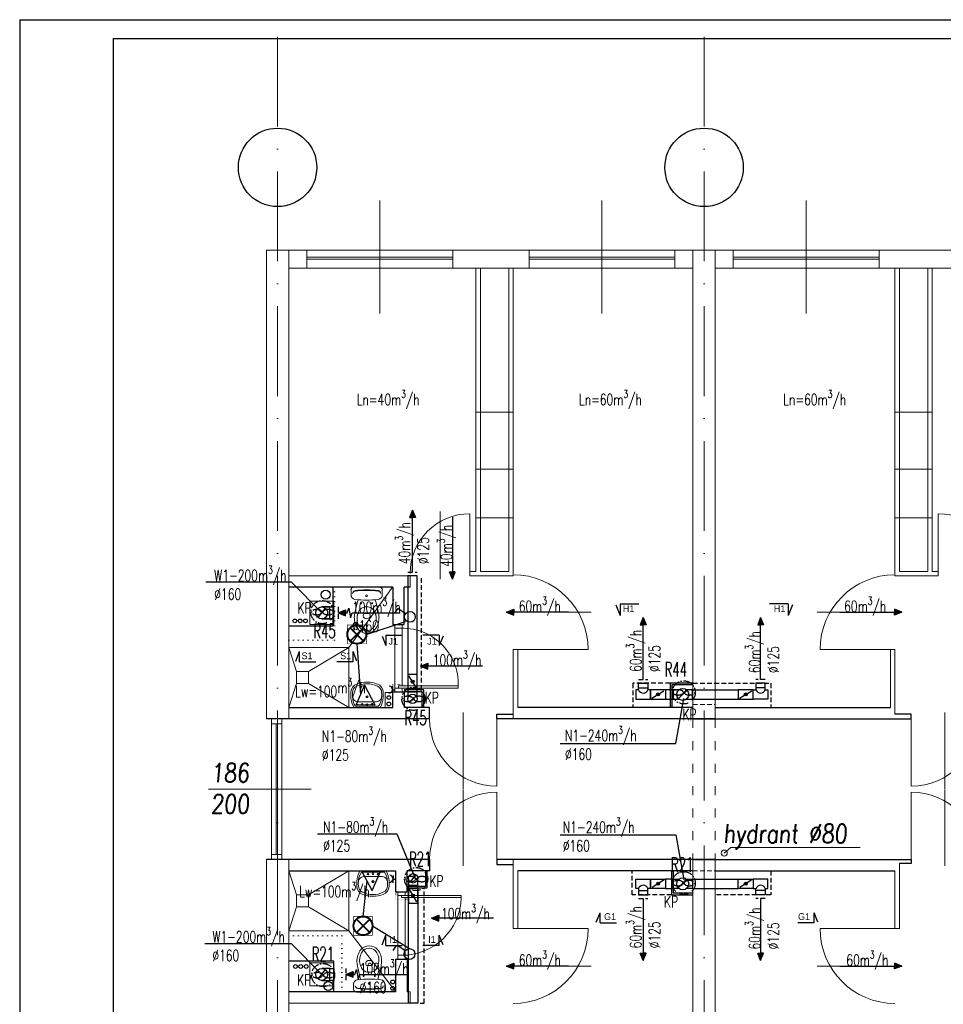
# Model space of a CAD drawing. Header units: millimetres. Extents: x -6513 to 30474, y -6915 to 65597.
# Tile 62 of 256: x -3136 to -1902, y 10142 to 11457. Entities that reach past the tile are written whole.
import ezdxf
from ezdxf.enums import TextEntityAlignment as Align

# ---------------------------------------------------------------- set-up
doc = ezdxf.new("R2010")
doc.units = ezdxf.units.MM
for name, pattern in [('ACAD_ISO03W100', [30, 12, -18]), ('ACAD_ISO10W100', [18, 12, -3, 0, -3]), ('DASHED', [19.05, 12.7, -6.35]), ('DOT', [6.35, 0, -6.35])]:
    doc.linetypes.add(name, pattern=pattern)
doc.layers.get('0').update_dxf_attribs({"color": 8})
for name, color, linetype in [('A200_General07', 8, 'Continuous'), ('A200_General08', 8, 'Continuous'), ('A270_text04', 8, 'Continuous'), ('A_obudowy', 8, 'Continuous'), ('DB_inst_pomocn', 8, 'Continuous'), ('DB_WM_nawiew-opis', 8, 'Continuous'), ('DB_WM_odnośniki opis', 8, 'Continuous')]:
    doc.layers.add(name, color=color, linetype=linetype)
for name, color, linetype, lineweight in [('A_cienka', 8, 'Continuous', 5), ('A_linia przekroj', 8, 'Continuous', 25), ('A_osie', 8, 'ACAD_ISO10W100', 5), ('A_przerywana', 8, 'ACAD_ISO03W100', 5), ('A_widok', 8, 'Continuous', 13), ('cieńkie', 8, 'Continuous', 9), ('DB-WM-nawiew-opis', 8, 'Continuous', 25), ('DB-WM-nawiew-opis-odnośnik', 8, 'Continuous', 30), ('DB-WM-wywiew-opis', 8, 'Continuous', 25), ('DB-WM-wywiew-opis-odnośnik', 8, 'Continuous', 30), ('DB_WM_nawiew', 8, 'Continuous', 30), ('DB_WM_wywiew', 8, 'Continuous', 30), ('DB_WM_ścianka nowa', 8, 'Continuous', 25), ('E_gniazda wtykowe', 1, 'Continuous', 30), ('E_oświetlenie', 1, 'Continuous', 30), ('E_technologia', 1, 'ACAD_ISO10W100', 30), ('noew ściany archwig', 8, 'Continuous', 9), ('R-TABELKA', 8, 'Continuous', 25), ('snitarne archwig nowe', 8, 'Continuous', 9), ('Stolarka ARCHWIG', 8, 'Continuous', 5), ('widokowe ARCHWIG', 8, 'Continuous', 5), ('wyburzenia', 8, 'DOT', 20), ('Ściany ARCHWIG', 8, 'Continuous', 30)]:
    doc.layers.add(name, color=color, linetype=linetype, lineweight=lineweight)
doc.styles.add('BRH', font='txt')
doc.styles.add('ROMANSS', font='romans.shx', dxfattribs={"width": 0.8, "oblique": 5})
doc.styles.add('SIMPLEXD', font='SIMPLEX.SHX', dxfattribs={"width": 0.6})
doc.styles.get("Standard").update_dxf_attribs({"font": 'txt.shx', "width": 0.9})

# ---------------------------------------------------------------- blocks, each defined once
blk = doc.blocks.new('drzwi schem')
at = {"color": 252}
blk.add_line((0, 0), (0, 1), dxfattribs=at)
at = {"color": 252, "ltscale": 10}
blk.add_line((0.5, -0.093), (0.5, 1.04), dxfattribs=at)
at = {"color": 252}
blk.add_arc((0, 0), 1, 0, 90, dxfattribs=at)
blk = doc.blocks.new('klop oli 2')
at = {"layer": 'snitarne archwig nowe', "color": 252}
for p, q in [((0, 17.2), (0, 0)), ((3.8, 20.9), (10.5, 20.9)), ((0, -17.2), (0, 0)), ((3.8, 0), (3.8, 1)), ((3.8, 0), (3.8, -1)), ((38.9, 4.5), (37, 4.5)), ((38.9, -4.5), (37, -4.5)), ((3.8, -20.9), (10.5, -20.9))]:
    blk.add_line(p, q, dxfattribs=at)
for centre, radius in [((11.5, 0), 1.27), ((11.5, 0), 1.27), ((21.6, 7.5), 0.706), ((21.6, -7.5), 0.706)]:
    blk.add_circle(centre, radius, dxfattribs=at)
for centre, radius, start, end in [((3.8, 17.2), 3.76, 90, 180), ((144.9, 0), 141.2, 173.7281, 180), ((144.9, 0), 140.5, 173.6694, 180), ((8.4, 15), 3.76, 90, 173.7281), ((9, 15.1), 3.76, 100.2428, 173.7859), ((10.5, 14.9), 6.02, 6.7931, 90), ((-114.7, 0), 132.1, 0, 6.7931), ((80, -215.2), 235.3, 101.5744, 105.544), ((44.8, -39.8), 56.5, 94.3794, 102.2907), ((41.4, -8), 24.5, 51.2869, 92.3028), ((144.9, 0), 141.2, 180, 186.2719), ((144.9, 0), 140.5, 180, 186.3306), ((-114.7, 0), 132.1, 353.2069, 0), ((43.3, 0), 16.9, 173.7581, 180), ((43.3, 0), 16.9, 180, 186.2419), ((37.3, 0.7), 10.9, 117.4027, 173.7581), ((43.1, -10.6), 23.5, 101.6195, 117.4027), ((63.6, 0), 28.2, 173.3508, 180), ((63.6, 0), 28.2, 180, 186.6492), ((37, 3.1), 1.41, 90, 173.3508), ((42.4, -7.4), 20.3, 60.8839, 101.6195), ((38.9, 1.7), 2.82, 36.8699, 90), ((36.6, 0), 5.65, 0, 36.8699), ((36.6, 0), 5.65, 323.1301, 0), ((46.6, 0), 11.8, 0, 60.8839), ((46.6, 0), 11.8, 299.1161, 0), ((46.6, 0), 15.1, 0, 47.5638), ((46.6, 0), 15.1, 312.4362, 0), ((80, 215.2), 235.3, 254.456, 258.4256), ((37.3, -0.7), 10.9, 186.2419, 242.5973), ((43.1, 10.6), 23.5, 242.5973, 258.3805), ((37, -3.1), 1.41, 186.6492, 270), ((42.4, 7.4), 20.3, 258.3805, 299.1161), ((38.9, -1.7), 2.82, 270, 323.1301), ((41.4, 8), 24.5, 267.6972, 308.7131), ((3.8, -17.2), 3.76, 180, 270), ((8.4, -15), 3.76, 186.2719, 270), ((9, -15.1), 3.76, 186.2141, 259.7572), ((10.5, -14.9), 6.02, 270, 353.2069), ((44.8, 39.8), 56.5, 257.7093, 265.6206)]:
    blk.add_arc(centre, radius, start, end, dxfattribs=at)
blk = doc.blocks.new('umywalka oli2')
at = {"layer": 'snitarne archwig nowe', "color": 252}
for p, q in [((0, 17.6), (0, 0)), ((2, 15.4), (2, 0)), ((20.9, 21.6), (13.7, 21.6)), ((0, 0), (0, -17.6)), ((2, 0), (2, -15.4)), ((7.9, 0), (7.9, 10.8)), ((7.9, -10.8), (7.9, 0)), ((13.7, -21.6), (20.9, -21.6))]:
    blk.add_line(p, q, dxfattribs=at)
for centre, radius in [((4.1, 0), 1.11), ((4.5, 6.6), 0.994), ((14.5, 0), 1.48), ((14.5, 0), 0.946), ((4.5, -6.6), 0.994)]:
    blk.add_circle(centre, radius, dxfattribs=at)
for centre, radius, start, end in [((15.6, -9.9), 31.5, 93.3155, 119.5931), ((14.2, -1.1), 20.5, 88.5847, 126.5008), ((15.3, 12), 7.48, 91.7023, 188.8292), ((17.3, -1.9), 21.5, 82.9063, 97.0937), ((20.4, 10.2), 9.2, 23.1986, 92.7468), ((20.2, 9.5), 12.2, 20.9395, 86.4287), ((-1.2, 0), 33.1, 360, 24.6987), ((-3.2, 0), 37.4, 360, 21.6896), ((-1.2, 0), 33.1, 335.3013, 0), ((-3.2, 0), 37.4, 338.3104, 0), ((15.3, -12), 7.48, 171.1708, 268.2977), ((15.6, 9.9), 31.5, 240.4069, 266.6845), ((14.2, 1.1), 20.5, 233.4992, 271.4153), ((17.3, 1.9), 21.5, 262.9063, 277.0937), ((20.4, -10.2), 9.2, 267.2532, 336.8014), ((20.2, -9.5), 12.2, 273.5713, 339.0605)]:
    blk.add_arc(centre, radius, start, end, dxfattribs=at)
blk = doc.blocks.new('A$C2355049C')
at = {"layer": 'DB-WM-nawiew-opis-odnośnik'}
h = blk.add_hatch(color=256, dxfattribs=at)
h.paths.add_polyline_path([(0, -9.8), (3.9, -9.8), (0, 0)])
h.paths.add_polyline_path([(0, 0), (-3.9, -9.8), (0, -9.8)])
at = {"layer": 'DB-WM-nawiew-opis-odnośnik', "flags": 128}
for points in [[(0, 0), (-3.9, -9.8), (0, -9.8)], [(0, -82.9), (0, 0)], [(0, 0), (3.9, -9.8), (0, -9.8)]]:
    blk.add_lwpolyline(points, dxfattribs=at)
blk = doc.blocks.new('A$C620C4C60')
at = {"layer": 'DB-WM-wywiew-opis-odnośnik'}
h = blk.add_hatch(color=256, dxfattribs=at)
h.paths.add_polyline_path([(0, 0), (9.8, 3.9), (9.8, 0)])
h.paths.add_polyline_path([(9.8, 0), (9.8, -3.9), (0, 0)])
at = {"layer": 'DB-WM-wywiew-opis-odnośnik', "flags": 128}
for points in [[(0, 0), (9.8, 3.9), (9.8, 0)], [(0, 0), (12.1, 0)], [(0, 0), (9.8, -3.9), (9.8, 0)], [(12.1, 0), (14.4, -6.5), (16.6, 6.4), (18.9, 0)], [(18.9, 0), (82.9, 0)]]:
    blk.add_lwpolyline(points, dxfattribs=at)
blk = doc.blocks.new('A$C21C24CF4')
at = {"layer": 'DB_WM_nawiew'}
h = blk.add_hatch(color=256, dxfattribs=at)
edge = h.paths.add_edge_path()
edge.add_arc((10, -6.2), 2, 0, 360)
for points in [[(20, 0), (0, 0), (0, -12.5), (20, -12.5)], [(1.8, -11.4), (17.9, -1.3)]]:
    blk.add_lwpolyline(points, dxfattribs=at)
blk.add_circle((10, -6.2), 2, dxfattribs=at)
blk = doc.blocks.new('Sect Mk right')
at = {"layer": 'A200_General07', "color": 1}
for p, q in [((0.29, 7.48), (3.92, 6.01)), ((0, 6.01), (0, -0.21)), ((0, 6.01), (3.92, 6.01))]:
    blk.add_line(p, q, dxfattribs=at)
at = {"layer": 'A270_text04', "color": 0, "style": 'BRH'}
blk.add_attdef('-', text='', height=4.51, dxfattribs=at).set_placement((1.77, 1.49), align=Align.MIDDLE)
blk = doc.blocks.new('gw1')
at = {"layer": 'E_gniazda wtykowe'}
for p, q in [((99083.8, 55839.3), (99080.1, 55839.3)), ((99083.8, 55833.1), (99083.8, 55845.4))]:
    blk.add_line(p, q, dxfattribs=at)
blk.add_arc((99089.8, 55839), 6.04, 87.7958, 267.7958, dxfattribs=at)
blk = doc.blocks.new('raster')
at = {"layer": 'E_oświetlenie', "lineweight": 40}
for p, q in [((-21.2, 21.2), (21.2, -21.2)), ((21.2, 21.2), (-21.2, -21.2))]:
    blk.add_line(p, q, dxfattribs=at)
at = {"layer": 'E_oświetlenie', "const_width": 2}
blk.add_lwpolyline([(-30, -30), (30, -30), (30, 30), (-30, 30)], close=True, dxfattribs=at)
at = {"layer": 'E_oświetlenie', "lineweight": 40}
blk.add_circle((0, 0), 30, dxfattribs=at)

msp = doc.modelspace()

# ---------------------------------------------------------------- hatches: boundary and pattern name
at = {"layer": 'DB_WM_nawiew'}
h = msp.add_hatch(color=256, dxfattribs=at)
edge = h.paths.add_edge_path()
edge.add_arc((-2282.973, 10555.592), 2, 0, 360)
h = msp.add_hatch(color=256, dxfattribs=at)
edge = h.paths.add_edge_path()
edge.add_arc((-2165.762, 10555.592), 2, 0, 360)
h = msp.add_hatch(color=256, dxfattribs=at)
edge = h.paths.add_edge_path()
edge.add_arc((-2282.973, 10302.592), 2, 0, 360)
h = msp.add_hatch(color=256, dxfattribs=at)
edge = h.paths.add_edge_path()
edge.add_arc((-2165.762, 10302.592), 2, 0, 360)

# ---------------------------------------------------------------- linework, layer by layer
at = {"layer": 'A_cienka', "ltscale": 10}
for p, q in [((-2654.946, 11064.693), (-2654.946, 11215.49)), ((-2357.946, 11064.693), (-2357.946, 11215.49)), ((-2084.946, 11064.693), (-2084.946, 11215.49))]:
    msp.add_line(p, q, dxfattribs=at)
at = {"layer": 'A_cienka'}
for p, q in [((-2776.446, 11149.092), (2360.554, 11149.092)), ((-2776.446, 11149.092), (4647.554, 11149.092)), ((-2557.446, 11140.092), (-2752.446, 11140.092)), ((-2557.446, 11137.092), (-2752.446, 11137.092)), ((-2455.446, 11140.092), (-2260.446, 11140.092)), ((-2455.446, 11137.092), (-2260.446, 11137.092)), ((-1987.446, 11140.092), (-2182.446, 11140.092)), ((-1987.446, 11137.092), (-2182.446, 11137.092)), ((-2776.446, 11125.092), (-2236.446, 11125.092)), ((-2206.446, 11125.092), (-1666.446, 11125.092)), ((-2476.446, 10932.687), (-2526.446, 10932.687)), ((-1966.446, 10932.687), (-1916.446, 10932.687)), ((-2476.446, 10856.606), (-2526.446, 10856.606)), ((-1966.446, 10856.606), (-1916.446, 10856.606)), ((-2476.446, 10791.796), (-2526.446, 10791.796)), ((-1966.446, 10791.796), (-1916.446, 10791.796)), ((-2799.544, 10523.092), (-2799.544, 10335.092)), ((-2799.544, 10516.195), (-2785.544, 10516.195)), ((-2793.544, 10516.195), (-2793.544, 10341.989)), ((-2791.544, 10516.195), (-2791.544, 10341.989)), ((-2785.544, 10523.092), (-2785.544, 10335.092)), ((-2883.874, 10428.971), (-2746.361, 10429.092)), ((-2799.544, 10341.989), (-2785.544, 10341.989)), ((-2185.849, 10351.301), (-2194.506, 10343.759)), ((-2012.938, 10351.059), (-2185.849, 10351.301))]:
    msp.add_line(p, q, dxfattribs=at)
msp.add_circle((-2194.506, 10343.759), 4, dxfattribs=at)
at = {"layer": 'A_linia przekroj'}
for p, q in [((-2614.353, 10699.092), (-2622.446, 10699.092)), ((-2588.232, 10538.092), (-2622.446, 10538.092)), ((-2588.232, 10523.092), (-2588.232, 10538.092)), ((-2498.232, 10523.092), (-2498.232, 10529.092)), ((-2498.232, 10529.092), (-2476.446, 10529.092)), ((-2236.446, 10538.092), (-2470.446, 10538.092)), ((-2206.446, 10538.092), (-1972.446, 10538.092)), ((-1944.661, 10529.092), (-1966.446, 10529.092)), ((-1944.661, 10523.092), (-1944.661, 10529.092)), ((-2776.446, 10523.092), (-2806.446, 10523.092)), ((-2588.232, 10523.092), (-2776.446, 10523.092)), ((-2206.446, 10523.092), (-2498.232, 10523.092)), ((-2236.446, 10523.092), (-1944.661, 10523.092)), ((-2776.446, 10335.092), (-2806.446, 10335.092)), ((-2587.981, 10335.092), (-2776.446, 10335.092)), ((-2587.981, 10320.092), (-2587.981, 10335.092)), ((-2206.446, 10335.092), (-2498.232, 10335.092)), ((-2498.232, 10335.092), (-2498.232, 10328.577)), ((-2498.232, 10328.577), (-2476.446, 10328.577)), ((-2236.446, 10335.092), (-1944.661, 10335.092)), ((-1944.661, 10329.588), (-1960.446, 10329.588)), ((-1944.661, 10335.092), (-1944.661, 10329.588)), ((-2587.981, 10320.092), (-2618.446, 10320.092)), ((-2236.446, 10320.092), (-2470.446, 10320.092)), ((-2206.446, 10320.092), (-1966.446, 10320.092))]:
    msp.add_line(p, q, dxfattribs=at)
at = {"layer": 'A_obudowy', "linetype": 'DASHED', "ltscale": 0.5}
for p, q in [((-2266.867, 10570.592), (-2316.673, 10570.592)), ((-2316.673, 10570.592), (-2316.673, 10538.092)), ((-2236.446, 10570.592), (-2132.062, 10570.592)), ((-2132.062, 10570.592), (-2132.062, 10538.092))]:
    msp.add_line(p, q, dxfattribs=at)
at = {"layer": 'A_obudowy', "linetype": 'ByBlock'}
for p, q in [((-2236.446, 10570.592), (-2266.867, 10570.592)), ((-2266.867, 10570.592), (-2266.867, 10538.092)), ((-2236.446, 10568.592), (-2264.367, 10568.592)), ((-2264.367, 10568.592), (-2264.367, 10538.092)), ((-2596.038, 10561.592), (-2622.446, 10561.592)), ((-2598.038, 10559.092), (-2622.446, 10559.092)), ((-2598.038, 10538.092), (-2598.038, 10559.092)), ((-2596.038, 10538.092), (-2596.038, 10561.592)), ((-2593.959, 10320.092), (-2593.959, 10299.092)), ((-2591.959, 10320.092), (-2591.959, 10296.592)), ((-2264.973, 10320.092), (-2264.973, 10287.943)), ((-2262.973, 10320.092), (-2262.973, 10290.443)), ((-2593.959, 10299.092), (-2618.446, 10299.092)), ((-2591.959, 10296.592), (-2618.446, 10296.592)), ((-2262.973, 10290.443), (-2236.446, 10290.443)), ((-2264.973, 10287.943), (-2236.446, 10287.943))]:
    msp.add_line(p, q, dxfattribs=at)
at = {"layer": 'A_obudowy', "linetype": 'DASHED', "ltscale": 0.5}
for points in [[(-2599.378, 10711.092), (-2599.378, 10561.592)], [(-2264.973, 10287.943), (-2317.673, 10287.943), (-2317.673, 10320.092)], [(-2132.062, 10320.092), (-2132.062, 10287.943), (-2206.446, 10287.943)], [(-2600.696, 10143.092), (-2595.378, 10143.092), (-2595.378, 10296.592)]]:
    msp.add_lwpolyline(points, dxfattribs=at)
at = {"layer": 'A_osie', "ltscale": 10}
for p, q in [((-2791.446, 9693.649), (-2791.446, 11445.708)), ((-2221.446, 9693.649), (-2221.446, 11445.708))]:
    msp.add_line(p, q, dxfattribs=at)
at = {"layer": 'A_osie', "color": 252, "ltscale": 10}
msp.add_line((-2791.446, 9693.649), (-2791.446, 11207.457), dxfattribs=at)
at = {"layer": 'A_przerywana', "linetype": 'DASHED', "ltscale": 0.5}
for p, q in [((-2236.446, 10542.023), (-2206.446, 10542.023)), ((-2236.446, 10320.092), (-2206.446, 10320.092))]:
    msp.add_line(p, q, dxfattribs=at)
at = {"layer": 'A_przerywana'}
for p, q in [((-2236.446, 10523.092), (-2236.446, 10335.092)), ((-2206.446, 10523.092), (-2206.446, 10335.092))]:
    msp.add_line(p, q, dxfattribs=at)
at = {"layer": 'A_przerywana', "color": 252}
for p, q in [((-2236.446, 10523.092), (-2236.446, 10335.092)), ((-2236.446, 10523.092), (-2236.446, 10335.092)), ((-2206.446, 10523.092), (-2206.446, 10335.092)), ((-2206.446, 10523.092), (-2206.446, 10335.092))]:
    msp.add_line(p, q, dxfattribs=at)
at = {"layer": 'A_widok', "ltscale": 5}
for p, q in [((-2806.446, 10523.092), (-2806.446, 11149.092)), ((-2806.446, 11149.092), (-2776.446, 11149.092)), ((-2776.446, 10523.092), (-2776.446, 11149.092)), ((-2236.446, 11149.092), (-2236.446, 10643.092)), ((-2236.446, 11149.092), (-2206.446, 11149.092)), ((-2206.446, 11149.092), (-2206.446, 10643.092)), ((-2526.446, 11125.092), (-2526.446, 10720.092)), ((-2520.446, 11125.092), (-2520.446, 10720.092)), ((-2482.446, 11125.092), (-2482.446, 10720.092)), ((-2476.446, 11125.092), (-2476.446, 10720.092)), ((-1966.446, 11125.092), (-1966.446, 10720.092)), ((-1960.446, 11125.092), (-1960.446, 10720.092)), ((-1922.446, 11125.092), (-1922.446, 10720.092)), ((-1916.446, 11125.092), (-1916.446, 10720.092)), ((-2236.446, 10523.092), (-2236.446, 10791.749)), ((-2206.446, 10523.092), (-2206.446, 10791.749)), ((-2614.353, 10714.092), (-2776.446, 10714.092)), ((-2614.353, 10714.092), (-2624.446, 10714.092)), ((-2614.353, 10699.092), (-2614.353, 10714.092)), ((-2526.446, 10720.092), (-2534.353, 10720.092)), ((-2534.353, 10714.092), (-2534.353, 10720.092)), ((-2476.446, 10714.092), (-2534.353, 10714.092)), ((-2482.446, 10720.092), (-2520.446, 10720.092)), ((-2476.446, 10714.092), (-2476.446, 10720.092)), ((-1966.446, 10714.092), (-1966.446, 10720.092)), ((-1966.446, 10714.092), (-1908.54, 10714.092)), ((-1960.446, 10720.092), (-1922.446, 10720.092)), ((-1916.446, 10720.092), (-1908.54, 10720.092)), ((-1908.54, 10720.092), (-1908.54, 10714.092)), ((-2476.446, 10523.092), (-2476.446, 10615.508)), ((-2476.446, 10615.508), (-2470.446, 10615.508)), ((-2470.446, 10538.092), (-2470.446, 10615.508)), ((-1972.446, 10538.092), (-1972.446, 10615.508)), ((-1972.446, 10615.508), (-1966.446, 10615.508)), ((-1966.446, 10529.092), (-1966.446, 10615.508)), ((-2806.446, 9709.092), (-2806.446, 10335.092)), ((-2776.446, 9709.092), (-2776.446, 10335.092)), ((-2476.446, 10335.092), (-2476.446, 10242.676)), ((-2236.446, 10335.092), (-2236.446, 10066.435)), ((-2206.446, 10335.092), (-2206.446, 10066.435)), ((-1960.446, 10329.588), (-1960.446, 10242.676)), ((-2470.446, 10320.092), (-2470.446, 10242.676)), ((-1966.446, 10320.092), (-1966.446, 10242.676)), ((-2476.446, 10242.676), (-2470.446, 10242.676)), ((-1966.446, 10242.676), (-1960.446, 10242.676)), ((-2236.446, 9709.092), (-2236.446, 10215.092)), ((-2206.446, 9709.092), (-2206.446, 10215.092)), ((-2614.353, 10158.092), (-2618.306, 10158.092)), ((-2614.353, 10143.092), (-2614.353, 10158.092)), ((-2614.353, 10143.092), (-2776.446, 10143.092))]:
    msp.add_line(p, q, dxfattribs=at)
for points in [[(-2776.446, 11125.092), (-2752.446, 11125.092), (-2752.446, 11149.092), (-2776.446, 11149.092)], [(-2557.446, 11149.092), (-2455.446, 11149.092), (-2455.446, 11125.092), (-2557.446, 11125.092)], [(-2236.446, 11125.092), (-2260.446, 11125.092), (-2260.446, 11149.092), (-2236.446, 11149.092)], [(-2206.446, 11125.092), (-2182.446, 11125.092), (-2182.446, 11149.092), (-2206.446, 11149.092)], [(-1987.446, 11149.092), (-1885.446, 11149.092), (-1885.446, 11125.092), (-1987.446, 11125.092)]]:
    msp.add_lwpolyline(points, close=True, dxfattribs=at)
at = {"layer": 'cieńkie'}
for p, q in [((-2748.446, 10680.092), (-2716.446, 10680.092)), ((-2748.446, 10649.092), (-2748.446, 10680.092)), ((-2745.946, 10680.092), (-2718.946, 10680.092)), ((-2716.446, 10680.092), (-2716.446, 10649.092)), ((-2716.446, 10649.092), (-2716.446, 10663.092)), ((-2748.446, 10649.092), (-2734.446, 10649.092)), ((-2716.446, 10649.092), (-2748.446, 10649.092)), ((-2739.446, 10649.092), (-2725.446, 10649.092)), ((-2748.446, 10197.092), (-2716.446, 10197.092)), ((-2748.446, 10166.092), (-2748.446, 10197.092)), ((-2745.946, 10197.092), (-2718.946, 10197.092)), ((-2716.446, 10197.092), (-2716.446, 10166.092)), ((-2716.446, 10166.092), (-2716.446, 10180.092)), ((-2748.446, 10166.092), (-2734.446, 10166.092)), ((-2716.446, 10166.092), (-2748.446, 10166.092)), ((-2739.446, 10166.092), (-2725.446, 10166.092))]:
    msp.add_line(p, q, dxfattribs=at)
at = {"layer": 'DB-WM-nawiew-opis'}
for points in [[(-2413.988, 10490.184), (-2259.295, 10490.184), (-2248.446, 10550.092)], [(-2737.986, 10369.295), (-2632.114, 10369.295), (-2606.946, 10308.592)], [(-2413.988, 10367.999), (-2259.295, 10367.999), (-2248.446, 10308.092)]]:
    msp.add_lwpolyline(points, dxfattribs=at)
at = {"layer": 'DB-WM-wywiew-opis'}
for points in [[(-2887.495, 10705.919), (-2773.287, 10705.919), (-2732.446, 10664.592)], [(-2888.682, 10222.919), (-2773.287, 10222.919), (-2732.446, 10181.592)]]:
    msp.add_lwpolyline(points, dxfattribs=at)
at = {"layer": 'DB_inst_pomocn'}
for centre, radius in [((-2727.086, 10689.03), 6), ((-2768.376, 10653.905), 2.5), ((-2761.32, 10653.905), 2.5), ((-2754.149, 10653.905), 2.5), ((-2767.576, 10192.096), 2.5), ((-2760.519, 10192.096), 2.5), ((-2753.349, 10192.096), 2.5), ((-2723.779, 10166.092), 6)]:
    msp.add_circle(centre, radius, dxfattribs=at)
at = {"layer": 'DB_WM_nawiew', "linetype": 'DASHED', "ltscale": 0.5}
for points in [[(-2617.284, 10719.092), (-2604.784, 10719.092)], [(-2309.073, 10575.592), (-2296.573, 10575.592)], [(-2139.662, 10575.592), (-2152.162, 10575.592)], [(-2309.073, 10282.943), (-2296.573, 10282.943)], [(-2139.662, 10282.943), (-2152.162, 10282.943)]]:
    msp.add_lwpolyline(points, dxfattribs=at)
at = {"layer": 'DB_WM_nawiew'}
for points in [[(-2604.784, 10562.729), (-2604.784, 10714.092), (-2617.284, 10714.092), (-2617.284, 10562.729)], [(-2617.284, 10582.729), (-2604.784, 10582.729)], [(-2309.073, 10564.592), (-2309.073, 10570.592), (-2296.573, 10570.592), (-2296.573, 10564.592)], [(-2139.662, 10564.592), (-2139.662, 10570.592), (-2152.162, 10570.592), (-2152.162, 10564.592)], [(-2617.284, 10562.729), (-2617.284, 10554.722)], [(-2604.784, 10554.722), (-2604.784, 10562.729), (-2617.284, 10562.729)], [(-2617.284, 10558.729), (-2617.284, 10550.722)], [(-2604.784, 10550.722), (-2604.784, 10558.729), (-2617.284, 10558.729)], [(-2615.662, 10545.528), (-2606.406, 10553.929)], [(-2312.673, 10549.342), (-2292.973, 10549.342), (-2292.973, 10561.842), (-2296.573, 10561.842)], [(-2309.073, 10561.842), (-2312.673, 10561.842), (-2312.673, 10549.342)], [(-2309.073, 10561.842), (-2309.073, 10564.592), (-2296.573, 10564.592), (-2296.573, 10561.842)], [(-2272.973, 10561.842), (-2292.973, 10561.842), (-2292.973, 10549.342), (-2272.973, 10549.342)], [(-2291.202, 10550.449), (-2275.081, 10560.525)], [(-2262.973, 10561.842), (-2272.973, 10561.842), (-2272.973, 10549.342), (-2262.973, 10549.342)], [(-2254.967, 10561.842), (-2262.973, 10561.842), (-2262.973, 10549.342)], [(-2255.735, 10550.042), (-2244.211, 10561.142)], [(-2244.979, 10549.342), (-2236.973, 10549.342), (-2236.973, 10561.842), (-2244.979, 10561.842)], [(-2236.973, 10561.842), (-2175.762, 10561.842)], [(-2155.762, 10561.842), (-2175.762, 10561.842), (-2175.762, 10549.342), (-2155.762, 10549.342)], [(-2173.991, 10550.449), (-2157.869, 10560.525)], [(-2136.062, 10549.342), (-2155.762, 10549.342), (-2155.762, 10561.842), (-2152.162, 10561.842)], [(-2139.662, 10561.842), (-2139.662, 10564.592), (-2152.162, 10564.592), (-2152.162, 10561.842)], [(-2139.662, 10561.842), (-2136.062, 10561.842), (-2136.062, 10549.342)], [(-2262.973, 10549.342), (-2254.967, 10549.342)], [(-2236.973, 10549.342), (-2175.762, 10549.342)], [(-2616.652, 10308.931), (-2616.652, 10300.925), (-2604.152, 10300.925)], [(-2616.652, 10304.931), (-2616.652, 10296.925), (-2604.152, 10296.925)], [(-2614.27, 10305.016), (-2606.196, 10314.548)], [(-2614.27, 10305.016), (-2606.196, 10314.548)], [(-2604.152, 10300.925), (-2604.152, 10308.931)], [(-2604.152, 10296.925), (-2604.152, 10304.931)], [(-2312.673, 10308.842), (-2292.973, 10308.842), (-2292.973, 10296.342), (-2296.573, 10296.342)], [(-2309.073, 10296.342), (-2312.673, 10296.342), (-2312.673, 10308.842)], [(-2272.973, 10296.342), (-2292.973, 10296.342), (-2292.973, 10308.842), (-2272.973, 10308.842)], [(-2274.744, 10307.735), (-2290.865, 10297.659)], [(-2262.973, 10308.842), (-2272.973, 10308.842), (-2272.973, 10296.342), (-2262.973, 10296.342)], [(-2254.967, 10296.342), (-2262.973, 10296.342), (-2262.973, 10308.842)], [(-2262.973, 10308.842), (-2254.967, 10308.842)], [(-2255.898, 10297.216), (-2244.979, 10308.842)], [(-2244.979, 10308.842), (-2236.973, 10308.842), (-2236.973, 10296.342), (-2244.979, 10296.342)], [(-2236.973, 10308.842), (-2175.762, 10308.842)], [(-2155.762, 10296.342), (-2175.762, 10296.342), (-2175.762, 10308.842), (-2155.762, 10308.842)], [(-2157.533, 10307.735), (-2173.654, 10297.659)], [(-2136.062, 10308.842), (-2155.762, 10308.842), (-2155.762, 10296.342), (-2152.162, 10296.342)], [(-2139.662, 10296.342), (-2136.062, 10296.342), (-2136.062, 10308.842)], [(-2616.652, 10300.925), (-2604.152, 10300.925)], [(-2604.152, 10296.925), (-2604.152, 10143.092), (-2616.652, 10143.092), (-2616.652, 10296.925)], [(-2616.652, 10296.925), (-2604.152, 10296.925)], [(-2309.073, 10296.342), (-2309.073, 10293.592), (-2296.573, 10293.592), (-2296.573, 10296.342)], [(-2309.073, 10293.592), (-2309.073, 10287.943), (-2296.573, 10287.943), (-2296.573, 10293.592)], [(-2236.973, 10296.342), (-2175.762, 10296.342)], [(-2139.662, 10296.342), (-2139.662, 10293.592), (-2152.162, 10293.592), (-2152.162, 10296.342)], [(-2139.662, 10293.592), (-2139.662, 10287.943), (-2152.162, 10287.943), (-2152.162, 10293.592)]]:
    msp.add_lwpolyline(points, dxfattribs=at)
for centre in [(-2282.973, 10555.592), (-2165.762, 10555.592), (-2282.973, 10302.592), (-2165.762, 10302.592)]:
    msp.add_circle(centre, 2, dxfattribs=at)
for centre, start, end in [((-2302.823, 10564.072), 199.636833, 340.363167), ((-2145.912, 10564.072), 199.636833, 340.363167), ((-2302.823, 10294.112), 19.636833, 160.363167), ((-2145.912, 10294.112), 19.636833, 160.363167)]:
    msp.add_arc(centre, 6.636, start, end, dxfattribs=at)
at = {"layer": 'DB_WM_odnośniki opis'}
for centre in [(-2791.446, 11259.858), (-2221.446, 11259.858)]:
    msp.add_circle(centre, 52.401, dxfattribs=at)
at = {"layer": 'DB_WM_wywiew'}
for points in [[(-2737.37, 10658.287), (-2727.523, 10670.897)], [(-2732.446, 10656.592), (-2721.646, 10656.592), (-2721.646, 10672.592), (-2732.446, 10672.592)], [(-2727.646, 10672.592), (-2717.646, 10672.592), (-2717.646, 10656.592), (-2727.646, 10656.592)], [(-2737.37, 10175.287), (-2727.523, 10187.897)], [(-2732.446, 10173.592), (-2721.646, 10173.592), (-2721.646, 10189.592), (-2732.446, 10189.592)], [(-2722.646, 10189.592), (-2716.446, 10189.592), (-2716.446, 10173.592), (-2722.646, 10173.592)]]:
    msp.add_lwpolyline(points, dxfattribs=at)
at = {"layer": 'DB_WM_wywiew', "linetype": 'DASHED', "ltscale": 0.5}
for points in [[(-2710.47, 10672.592), (-2710.47, 10656.592)], [(-2700.418, 10189.592), (-2700.418, 10173.592)]]:
    msp.add_lwpolyline(points, dxfattribs=at)
at = {"layer": 'DB_WM_wywiew', "color": 1}
for centre in [(-2732.446, 10664.592), (-2732.446, 10181.592)]:
    msp.add_circle(centre, 8, dxfattribs=at)
at = {"layer": 'DB_WM_wywiew', "color": 240}
for centre, radius in [((-2611.034, 10549.729), 6.25), ((-2249.973, 10555.592), 8), ((-2610.402, 10309.925), 6.25), ((-2249.973, 10302.592), 8)]:
    msp.add_circle(centre, radius, dxfattribs=at)
at = {"layer": 'DB_WM_ścianka nowa'}
for points in [[(-2717.646, 10699.092), (-2717.646, 10647.092), (-2776.446, 10647.092)], [(-2716.446, 10158.092), (-2716.446, 10199.092), (-2776.446, 10199.092)]]:
    msp.add_lwpolyline(points, dxfattribs=at)
at = {"layer": 'E_oświetlenie'}
for p, q in [((-2630.854, 10670.577), (-2635.555, 10663.801)), ((-2620.562, 10663.437), (-2630.854, 10670.577)), ((-2672.967, 10635.88), (-2620.446, 10653.092)), ((-2685.567, 10623.28), (-2680.698, 10555.004)), ((-2675.077, 10567.853), (-2686.32, 10542.156)), ((-2675.077, 10567.853), (-2661.537, 10541.8)), ((-2686.32, 10542.156), (-2661.537, 10541.8)), ((-2665.129, 10293.479), (-2678.67, 10319.532)), ((-2653.886, 10319.177), (-2678.67, 10319.532)), ((-2665.129, 10293.479), (-2653.886, 10319.177)), ((-2677.282, 10259.089), (-2671.899, 10306.506)), ((-2664.682, 10246.489), (-2615.102, 10216.08)), ((-2632.746, 10220.058), (-2637.447, 10213.282)), ((-2621.061, 10212.918), (-2631.353, 10220.058))]:
    msp.add_line(p, q, dxfattribs=at)
at = {"layer": 'E_oświetlenie', "const_width": 1.05}
for points in [[(-2661.537, 10541.8), (-2675.077, 10567.853), (-2686.32, 10542.156)], [(-2678.67, 10319.532), (-2665.129, 10293.479), (-2653.886, 10319.177)]]:
    msp.add_lwpolyline(points, close=True, dxfattribs=at)
at = {"layer": 'E_oświetlenie'}
for centre in [(-2614.603, 10659.303), (-2615.102, 10208.785)]:
    msp.add_circle(centre, 7.252, dxfattribs=at)
at = {"layer": 'E_technologia'}
for p, q in [((-2732.848, 10666.986), (-2730.443, 10664.206)), ((-2730.443, 10666.986), (-2732.848, 10664.206)), ((-2249.78, 10559.777), (-2247.375, 10556.997)), ((-2247.375, 10559.777), (-2249.78, 10556.997)), ((-2611.141, 10551.081), (-2608.737, 10548.302)), ((-2608.737, 10551.081), (-2611.141, 10548.302)), ((-2607.452, 10310.288), (-2605.047, 10307.508)), ((-2605.047, 10310.288), (-2607.452, 10307.508)), ((-2249.835, 10304.896), (-2247.43, 10302.116)), ((-2247.43, 10304.896), (-2249.835, 10302.116)), ((-2731.819, 10181.995), (-2729.414, 10179.216)), ((-2729.414, 10181.995), (-2731.819, 10179.216))]:
    msp.add_line(p, q, dxfattribs=at)
for centre in [(-2731.646, 10665.596), (-2609.939, 10549.692), (-2248.578, 10558.387), (-2606.25, 10308.898), (-2248.632, 10303.506), (-2730.616, 10180.606)]:
    msp.add_circle(centre, 15.427, dxfattribs=at)
for centre, start_param, end_param in [((-2739.273, 10665.596), 3.54986568, 9.01650493), ((-2724.019, 10665.596), 0.40827303, 5.87491228), ((-2617.566, 10549.692), 3.54986568, 9.01650493), ((-2602.312, 10549.692), 0.40827303, 5.87491228), ((-2256.204, 10558.387), 3.54986568, 9.01650493), ((-2240.951, 10558.387), 0.40827303, 5.87491228), ((-2613.876, 10308.898), 3.54986568, 9.01650493), ((-2598.623, 10308.898), 0.40827303, 5.87491228), ((-2256.259, 10303.506), 3.54986568, 9.01650493), ((-2241.006, 10303.506), 0.40827303, 5.87491228), ((-2738.243, 10180.606), 3.54986568, 9.01650493), ((-2722.989, 10180.606), 0.40827303, 5.87491228)]:
    msp.add_ellipse(centre, major_axis=(-7, 0), ratio=0.5, start_param=start_param, end_param=end_param, dxfattribs=at)
at = {"layer": 'R-TABELKA'}
for p, q in [((-3136.084, 11457.247), (8327.828, 11457.247)), ((-3136.084, 11457.247), (-3136.084, 9407.163)), ((-3011.084, 11432.247), (8302.828, 11432.247)), ((-3011.084, 11432.247), (-3011.084, 9432.163))]:
    msp.add_line(p, q, dxfattribs=at)
at = {"layer": 'snitarne archwig nowe'}
for points in [[(-2696.29, 10618.248), (-2637.656, 10698.882)], [(-2776.446, 10618.248), (-2696.29, 10618.248), (-2696.29, 10538.092)], [(-2766.29, 10586.248), (-2776.29, 10618.248)], [(-2750.29, 10586.248), (-2696.29, 10618.248)], [(-2766.29, 10570.248), (-2776.29, 10538.248)], [(-2750.29, 10570.248), (-2696.29, 10538.248)], [(-2776.446, 10239.936), (-2696.29, 10239.936), (-2696.29, 10320.092)], [(-2766.29, 10287.936), (-2776.29, 10319.936)], [(-2750.29, 10287.936), (-2696.29, 10319.936)], [(-2766.29, 10271.936), (-2776.29, 10239.936)], [(-2750.29, 10271.936), (-2696.29, 10239.936)], [(-2696.29, 10239.936), (-2633.446, 10158.092)]]:
    msp.add_lwpolyline(points, dxfattribs=at)
for points in [[(-2766.29, 10570.248), (-2750.29, 10570.248), (-2750.29, 10586.248), (-2766.29, 10586.248)], [(-2766.29, 10271.936), (-2750.29, 10271.936), (-2750.29, 10287.936), (-2766.29, 10287.936)]]:
    msp.add_lwpolyline(points, close=True, dxfattribs=at)
at = {"layer": 'Stolarka ARCHWIG'}
for p, q in [((-2549.946, 10567.092), (-2629.946, 10567.092)), ((-2629.946, 10567.092), (-2629.946, 10564.092)), ((-2549.946, 10564.092), (-2549.946, 10567.092)), ((-2629.946, 10564.092), (-2549.946, 10564.092)), ((-2625.946, 10284.092), (-2625.946, 10287.092)), ((-2625.946, 10287.092), (-2545.946, 10287.092)), ((-2545.946, 10284.092), (-2625.946, 10284.092)), ((-2545.946, 10287.092), (-2545.946, 10284.092))]:
    msp.add_line(p, q, dxfattribs=at)
for points in [[(-2629.946, 10644.092), (-2624.946, 10644.092), (-2624.946, 10649.092), (-2634.946, 10649.092), (-2634.946, 10644.092), (-2627.446, 10644.092)], [(-2629.946, 10644.092), (-2624.946, 10644.092), (-2624.946, 10649.092), (-2634.946, 10649.092), (-2634.946, 10644.092), (-2627.446, 10644.092)], [(-2634.946, 10564.092), (-2634.946, 10644.092)], [(-2624.946, 10644.264), (-2624.946, 10567.092)], [(-2629.946, 10559.092), (-2624.946, 10559.092), (-2624.946, 10564.092), (-2634.946, 10564.092), (-2634.946, 10559.092), (-2627.446, 10559.092)], [(-2625.946, 10292.092), (-2630.946, 10292.092), (-2630.946, 10287.092), (-2620.946, 10287.092), (-2620.946, 10292.092), (-2628.446, 10292.092)], [(-2630.946, 10206.975), (-2630.946, 10286.975)], [(-2620.946, 10283.975), (-2620.946, 10206.975)], [(-2625.946, 10207.092), (-2630.946, 10207.092), (-2630.946, 10202.092), (-2620.946, 10202.092), (-2620.946, 10207.092), (-2628.446, 10207.092)], [(-2625.946, 10207.092), (-2630.946, 10207.092), (-2630.946, 10202.092), (-2620.946, 10202.092), (-2620.946, 10207.092), (-2628.446, 10207.092)]]:
    msp.add_lwpolyline(points, dxfattribs=at)
for centre, radius, start, end in [((-2624.869, 10569.309), 74.955, 358.305166, 93.884215), ((-2625.292, 10286.471), 79.382, 269.527921, 358.282698)]:
    msp.add_arc(centre, radius, start, end, dxfattribs=at)
at = {"layer": 'widokowe ARCHWIG'}
for p, q in [((-2637.446, 10558.092), (-2647.446, 10558.092)), ((-2647.446, 10558.092), (-2647.446, 10538.092)), ((-2637.446, 10538.092), (-2637.446, 10558.092)), ((-2647.446, 10538.092), (-2637.446, 10538.092))]:
    msp.add_line(p, q, dxfattribs=at)
at = {"layer": 'wyburzenia'}
for points in [[(-2776.446, 10628.092), (-2715.446, 10628.092), (-2715.446, 10699.092)], [(-2705.446, 10158.092), (-2705.446, 10233.092), (-2776.446, 10233.092)]]:
    msp.add_lwpolyline(points, dxfattribs=at)
at = {"layer": 'wyburzenia', "ltscale": 0.2}
for points in [[(-2637.446, 10569.092), (-2622.446, 10569.092), (-2622.446, 10559.092), (-2637.446, 10559.092)], [(-2633.446, 10292.092), (-2618.446, 10292.092), (-2618.446, 10282.092), (-2633.446, 10282.092)]]:
    msp.add_lwpolyline(points, close=True, dxfattribs=at)
at = {"layer": 'Ściany ARCHWIG'}
for p, q in [((-2637.446, 10699.092), (-2776.446, 10699.092)), ((-2637.446, 10699.092), (-2637.446, 10649.092)), ((-2622.446, 10649.092), (-2622.446, 10699.092)), ((-2637.446, 10649.092), (-2622.446, 10649.092)), ((-2637.446, 10649.092), (-2622.446, 10649.092)), ((-2637.446, 10559.092), (-2622.446, 10559.092)), ((-2637.446, 10538.092), (-2637.446, 10559.092)), ((-2637.446, 10559.092), (-2622.446, 10559.092)), ((-2622.446, 10559.092), (-2622.446, 10538.092)), ((-2776.446, 10538.092), (-2637.446, 10538.092)), ((-2776.446, 10320.092), (-2633.446, 10320.092)), ((-2633.446, 10292.092), (-2633.446, 10320.092)), ((-2618.446, 10292.092), (-2618.446, 10320.092)), ((-2633.446, 10292.092), (-2618.446, 10292.092)), ((-2633.446, 10292.092), (-2618.446, 10292.092)), ((-2633.446, 10158.092), (-2633.446, 10202.092)), ((-2633.446, 10202.092), (-2618.446, 10202.092)), ((-2633.446, 10202.092), (-2618.446, 10202.092)), ((-2633.446, 10202.092), (-2618.446, 10202.092)), ((-2618.446, 10202.092), (-2618.446, 10158.092)), ((-2705.446, 10158.092), (-2776.446, 10158.092)), ((-2633.446, 10158.092), (-2705.446, 10158.092))]:
    msp.add_line(p, q, dxfattribs=at)
for centre in [(-2642.783, 10551.439), (-2642.783, 10542.922), (-2637.596, 10171.438), (-2637.596, 10162.921)]:
    msp.add_circle(centre, 2.5, dxfattribs=at)

# ---------------------------------------------------------------- block references
at = {"layer": 'A200_General08'}
ref = msp.add_blockref('Sect Mk right', (-2309.632, 10676.678), dxfattribs=dict(at, xscale=-4, yscale=4, zscale=4, rotation=90))
ref.add_attrib('-', 'H1', dxfattribs={"layer": 'A270_text04', "color": 7, "height": 9, "style": 'BRH'}).set_placement((-2322.395, 10670.086), align=Align.MIDDLE)
ref = msp.add_blockref('Sect Mk right', (-2133.261, 10676.678), dxfattribs=dict(at, xscale=4, yscale=4, zscale=4, rotation=270))
ref.add_attrib('-', 'H1', dxfattribs={"layer": 'A270_text04', "color": 7, "height": 9, "style": 'BRH'}).set_placement((-2120.498, 10670.086), align=Align.MIDDLE)
ref = msp.add_blockref('Sect Mk right', (-2625.692, 10634.658), dxfattribs=dict(at, xscale=-3.5, yscale=3.5, zscale=3.5, rotation=90))
ref.add_attrib('-', 'J1', dxfattribs={"layer": 'A270_text04', "color": 7, "height": 9, "style": 'BRH'}).set_placement((-2636.906, 10626.638), align=Align.MIDDLE)
ref = msp.add_blockref('Sect Mk right', (-2596.375, 10634.658), dxfattribs=dict(at, xscale=3.5, yscale=3.5, zscale=3.5, rotation=270))
ref.add_attrib('-', 'J1', dxfattribs={"layer": 'A270_text04', "color": 7, "height": 9, "style": 'BRH'}).set_placement((-2585.162, 10626.638), align=Align.MIDDLE)
ref = msp.add_blockref('Sect Mk right', (-2740.894, 10599.235), dxfattribs=dict(at, xscale=3.5, yscale=3.5, zscale=3.5, rotation=90.00000000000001))
ref.add_attrib('-', 'S1', dxfattribs={"layer": 'A270_text04', "color": 7, "height": 9, "style": 'BRH'}).set_placement((-2752.108, 10607.255), align=Align.MIDDLE)
ref = msp.add_blockref('Sect Mk right', (-2711.577, 10599.235), dxfattribs=dict(at, xscale=-3.5, yscale=3.5, zscale=3.5, rotation=270))
ref.add_attrib('-', 'S1', dxfattribs={"layer": 'A270_text04', "color": 7, "height": 9, "style": 'BRH'}).set_placement((-2700.363, 10607.255), align=Align.MIDDLE)
ref = msp.add_blockref('Sect Mk right', (-2339.374, 10250.326), dxfattribs=dict(at, xscale=3.5, yscale=3.5, zscale=3.5, rotation=90))
ref.add_attrib('-', 'G1', dxfattribs={"layer": 'A270_text04', "color": 7, "height": 9, "style": 'BRH'}).set_placement((-2347.079, 10258.837), align=Align.MIDDLE)
ref = msp.add_blockref('Sect Mk right', (-2095.529, 10250.326), dxfattribs=dict(at, xscale=-3.5, yscale=3.5, zscale=3.5, rotation=270))
ref.add_attrib('-', 'G1', dxfattribs={"layer": 'A270_text04', "color": 7, "height": 9, "style": 'BRH'}).set_placement((-2087.824, 10258.837), align=Align.MIDDLE)
ref = msp.add_blockref('Sect Mk right', (-2625.692, 10220.152), dxfattribs=dict(at, xscale=3.5, yscale=3.5, zscale=3.5, rotation=90.00000000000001))
ref.add_attrib('-', 'I1', dxfattribs={"layer": 'A270_text04', "color": 7, "height": 9, "style": 'BRH'}).set_placement((-2636.906, 10228.172), align=Align.MIDDLE)
ref = msp.add_blockref('Sect Mk right', (-2596.375, 10220.152), dxfattribs=dict(at, xscale=-3.5, yscale=3.5, zscale=3.5, rotation=270))
ref.add_attrib('-', 'I1', dxfattribs={"layer": 'A270_text04', "color": 7, "height": 9, "style": 'BRH'}).set_placement((-2585.162, 10228.172), align=Align.MIDDLE)
at = {"layer": 'A_cienka', "yscale": 80, "zscale": 80}
for p, xscale in [((-2534.353, 10717.092), -80), ((-1908.54, 10717.092), 80)]:
    msp.add_blockref('drzwi schem', p, dxfattribs=dict(at, xscale=xscale))
at = {"layer": 'A_cienka', "yscale": 100, "zscale": 100}
for p, xscale, rotation in [((-2476.446, 10615.508), -100, 270), ((-1966.446, 10615.508), 100, 90), ((-2476.446, 10242.676), 100, 270), ((-1966.446, 10242.676), -100, 90)]:
    msp.add_blockref('drzwi schem', p, dxfattribs=dict(at, xscale=xscale, rotation=rotation))
at = {"layer": 'A_widok', "ltscale": 5, "yscale": 90, "zscale": 90, "rotation": 180}
for p, xscale in [((-2498.232, 10523.092), 90), ((-1944.661, 10523.092), -90)]:
    msp.add_blockref('drzwi schem', p, dxfattribs=dict(at, xscale=xscale))
at = {"layer": 'A_widok', "ltscale": 5, "yscale": 90, "zscale": 90}
for p, xscale in [((-2498.232, 10335.092), -90), ((-1944.661, 10335.092), 90)]:
    msp.add_blockref('drzwi schem', p, dxfattribs=dict(at, xscale=xscale))
at = {"layer": 'DB_WM_nawiew', "xscale": -1}
for p in [(-2611.034, 10802.028), (-2302.823, 10658.528)]:
    msp.add_blockref('A$C2355049C', p, dxfattribs=at)
at = {"layer": 'DB_WM_nawiew'}
for name, p, rotation in [('A$C2355049C', (-2557.847, 10709.669), 180), ('A$C2355049C', (-2485.725, 10665.508), 90), ('A$C2355049C', (-2600.604, 10593.5), 90), ('A$C21C24CF4', (-2617.284, 10562.729), 90), ('A$C21C24CF4', (-2616.652, 10276.925), 90), ('A$C2355049C', (-2302.823, 10200.008), 180), ('A$C2355049C', (-2585.941, 10256.743), 90), ('A$C2355049C', (-2485.725, 10192.676), 90)]:
    msp.add_blockref(name, p, dxfattribs=dict(at, rotation=rotation))
msp.add_blockref('A$C2355049C', (-2145.912, 10658.528), dxfattribs=at)
at = {"layer": 'DB_WM_nawiew', "xscale": -1}
for p, rotation in [((-1957.197, 10665.508), 270), ((-2145.912, 10200.008), 180), ((-1957.168, 10192.676), 270)]:
    msp.add_blockref('A$C2355049C', p, dxfattribs=dict(at, rotation=rotation))
at = {"layer": 'DB_WM_wywiew', "xscale": -1, "rotation": 180}
for p in [(-2710.47, 10664.592), (-2700.418, 10181.592)]:
    msp.add_blockref('A$C620C4C60', p, dxfattribs=at)
at = {"layer": 'E_oświetlenie', "lineweight": 40, "xscale": 0.4199999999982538, "yscale": 0.4200000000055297, "zscale": 0.4199999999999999, "rotation": 180}
for p in [(-2685.567, 10635.88), (-2677.282, 10246.489)]:
    msp.add_blockref('raster', p, dxfattribs=at)
at = {"layer": 'E_oświetlenie', "xscale": 0.7875000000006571, "yscale": 0.7875000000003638, "zscale": 0.7874999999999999, "rotation": 178.7624398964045}
for p in [(76322.127, 52839.71), (76322.819, 52586.878)]:
    msp.add_blockref('gw1', p, dxfattribs=at)
at = {"layer": 'noew ściany archwig', "xscale": -1, "rotation": 270}
msp.add_blockref('umywalka oli2', (-2671.803, 10537.945), dxfattribs=at)
at = {"layer": 'noew ściany archwig', "rotation": 270}
msp.add_blockref('umywalka oli2', (-2663.978, 10320.092), dxfattribs=at)
at = {"layer": 'snitarne archwig nowe', "xscale": -1, "rotation": 90}
msp.add_blockref('klop oli 2', (-2672.397, 10699.072), dxfattribs=at)
at = {"layer": 'snitarne archwig nowe', "rotation": 90}
msp.add_blockref('klop oli 2', (-2668.946, 10157.997), dxfattribs=at)

# ---------------------------------------------------------------- texts
at = {"layer": 'A_cienka', "char_height": 25, "attachment_point": 1, "style": 'ROMANSS'}
for s, insert, width in [('186\\P200', (-2880.679, 10463.55), 141.48479), ('hydrant %%C80', (-2195.976, 10382.219), 244.21995)]:
    msp.add_mtext(s, dxfattribs=dict(at, insert=insert, width=width))
at = {"layer": 'DB-WM-nawiew-opis', "char_height": 15, "width": 37.14159, "attachment_point": 1, "rotation": 90}
for s, insert in [('\\A1;{\\Fsimplex|c238;\\W0.7;40m\\H0.7x;\\S3^ ;\\H1.4286x;/h\\P%%C125}', (-2634.342, 10729.724)), ('\\A1;{\\Fsimplex|c238;\\W0.7;40m\\H0.7x;\\S3^ ;\\H1.4286x;/h}', (-2578.379, 10726.164)), ('\\A1;{\\Fsimplex|c238;\\W0.7;60m\\H0.7x;\\S3^ ;\\H1.4286x;/h\\P%%C125}', (-2325.404, 10585.626)), ('\\A1;{\\Fsimplex|c238;\\W0.7;60m\\H0.7x;\\S3^ ;\\H1.4286x;/h\\P%%C125}', (-2166.531, 10584.134)), ('\\A1;{\\Fsimplex|c238;\\W0.7;60m\\H0.7x;\\S3^ ;\\H1.4286x;/h\\P%%C125}', (-2325.404, 10216.352)), ('\\A1;{\\Fsimplex|c238;\\W0.7;60m\\H0.7x;\\S3^ ;\\H1.4286x;/h\\P%%C125}', (-2166.531, 10214.861))]:
    msp.add_mtext(s, dxfattribs=dict(at, insert=insert))
at = {"layer": 'DB-WM-nawiew-opis', "char_height": 15, "width": 37.14159, "attachment_point": 1}
for s, insert in [('\\A1;{\\Fsimplex|c238;\\W0.7;60m\\H0.7x;\\S3^ ;\\H1.4286x;/h}', (-2469.23, 10686.039)), ('\\A1;{\\Fsimplex|c238;\\W0.7;60m\\H0.7x;\\S3^ ;\\H1.4286x;/h}', (-2034.207, 10686.039)), ('\\A1;{\\Fsimplex|c238;\\W0.7;100m\\H0.7x;\\S3^ ;\\H1.4286x;/h}', (-2584.109, 10614.032)), ('\\A1;{\\Fsimplex|c238;\\W0.7;N1-80m\\H0.7x;\\S3^ ;\\H1.4286x;/h\\P%%C125}', (-2732.176, 10512.373)), ('\\A1;{\\Fsimplex|c238;\\W0.7;N1-240m\\H0.7x;\\S3^ ;\\H1.4286x;/h\\P%%C160}', (-2407.363, 10513.372)), ('\\A1;{\\Fsimplex|c238;\\W0.7;N1-80m\\H0.7x;\\S3^ ;\\H1.4286x;/h\\P%%C125}', (-2730.549, 10391.098)), ('\\A1;{\\Fsimplex|c238;\\W0.7;N1-240m\\H0.7x;\\S3^ ;\\H1.4286x;/h\\P%%C160}', (-2410.251, 10390.968)), ('\\A1;{\\Fsimplex|c238;\\W0.7;100m\\H0.7x;\\S3^ ;\\H1.4286x;/h}', (-2573.042, 10275.26)), ('\\A1;{\\Fsimplex|c238;\\W0.7;60m\\H0.7x;\\S3^ ;\\H1.4286x;/h}', (-2469.23, 10213.208)), ('\\A1;{\\Fsimplex|c238;\\W0.7;60m\\H0.7x;\\S3^ ;\\H1.4286x;/h}', (-2031.424, 10213.208))]:
    msp.add_mtext(s, dxfattribs=dict(at, insert=insert))
at = {"layer": 'DB-WM-wywiew-opis', "char_height": 15, "width": 37.14159, "attachment_point": 1}
for s, insert in [('\\A1;{\\Fsimplex|c238;\\W0.7;W1-200m\\H0.7x;\\S3^ ;\\H1.4286x;/h\\P%%C160}', (-2876.114, 10727.288)), ('\\A1;{\\Fsimplex|c238;\\W0.7;100m\\H0.7x;\\S3^ ;\\H1.4286x;/h\\P%%C160}', (-2691.843, 10684.57)), ('{\\Fsimplex|c238;\\W0.7;Lw=100\\A1;m\\H0.7x;\\S3^ ;\\H1.4286x;/h}', (-2767.831, 10577.341)), ('\\A1;{\\Fsimplex|c238;\\W0.7;Lw=100m\\H0.7x;\\S3^ ;\\H1.4286x;/h}', (-2762.525, 10304.803)), ('\\A1;{\\Fsimplex|c238;\\W0.7;W1-200m\\H0.7x;\\S3^ ;\\H1.4286x;/h\\P%%C160}', (-2878.603, 10244.455)), ('\\A1;{\\Fsimplex|c238;\\W0.7;100m\\H0.7x;\\S3^ ;\\H1.4286x;/h\\P%%C160}', (-2681.791, 10201.57))]:
    msp.add_mtext(s, dxfattribs=dict(at, insert=insert))
at = {"layer": 'DB-WM-wywiew-opis', "color": 1, "char_height": 15, "width": 37.14159, "attachment_point": 1}
for insert in [(-2764.761, 10678.574), (-2594.626, 10558.621), (-2250.503, 10536.425), (-2588.493, 10313.691), (-2275.115, 10286.11), (-2765.184, 10181.507)]:
    msp.add_mtext('{\\Fsimplex|c238;\\W0.7;KP}', dxfattribs=dict(at, insert=insert))
at = {"layer": 'DB_WM_nawiew-opis', "char_height": 15, "width": 37.14159, "attachment_point": 1}
for s, insert in [('\\A1;{\\Fsimplex|c238;\\W0.7;Ln=40m\\H0.7x;\\S3^ ;\\H1.4286x;/h}', (-2685.693, 10962.275)), ('\\A1;{\\Fsimplex|c238;\\W0.7;Ln=60m\\H0.7x;\\S3^ ;\\H1.4286x;/h}', (-2388.693, 10962.275)), ('\\A1;{\\Fsimplex|c238;\\W0.7;Ln=60m\\H0.7x;\\S3^ ;\\H1.4286x;/h}', (-2115.693, 10962.275))]:
    msp.add_mtext(s, dxfattribs=dict(at, insert=insert))
at = {"layer": 'E_technologia', "style": 'SIMPLEXD', "width": 0.6}
for s, p in [('R45', (-2743.842, 10630.672)), ('R44', (-2274.333, 10579.534)), ('R45', (-2622.136, 10514.768)), ('R21', (-2615.962, 10326.101)), ('R21', (-2265.892, 10318.601)), ('R21', (-2745.963, 10199.069))]:
    msp.add_text(s, height=19.2, dxfattribs=at).set_placement(p)

doc.saveas('drawing.dxf')
